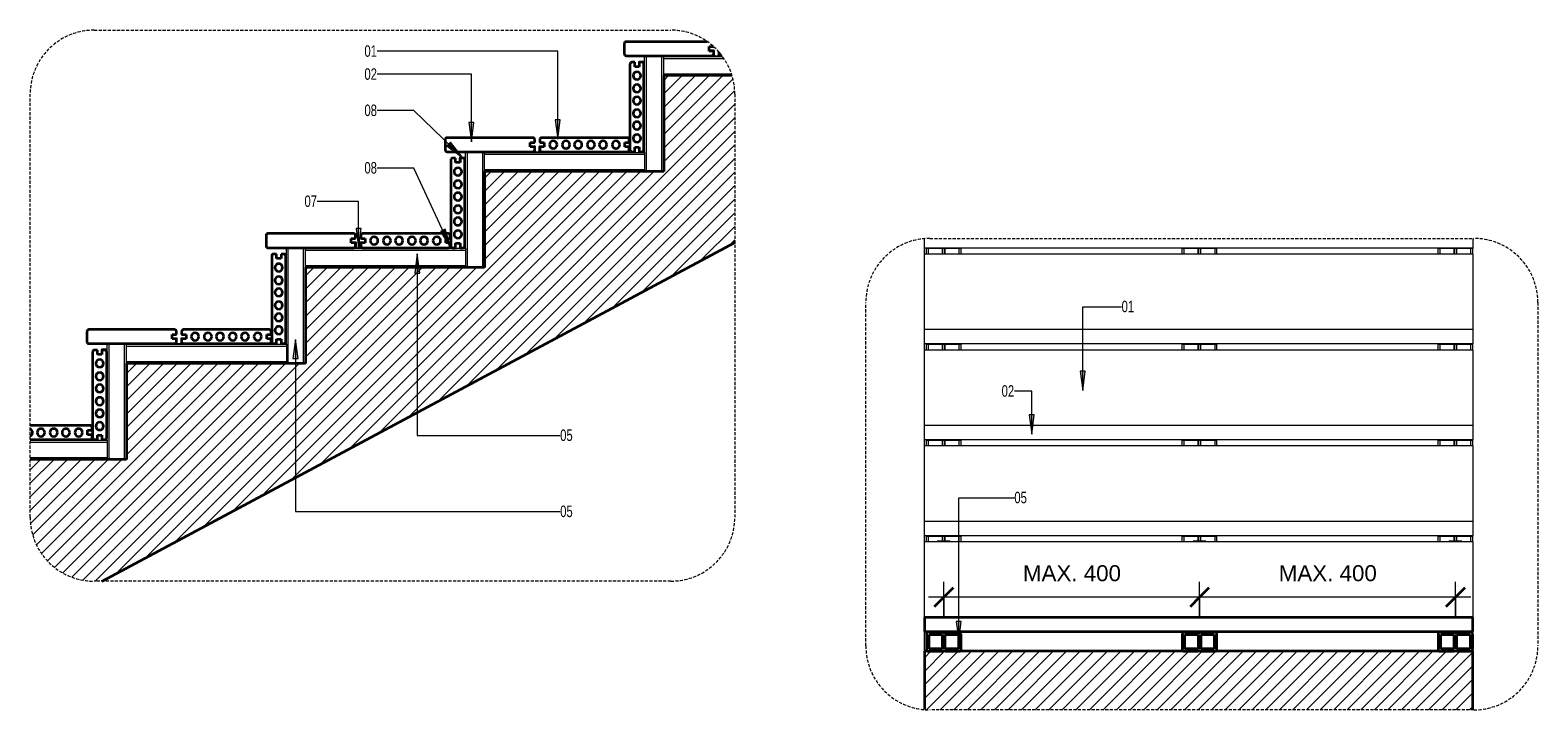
# Model space of a CAD drawing. Header units: millimetres. Extents: x -7420 to -3691, y 208 to 3413.
# Tile 1 of 2: x -7420 to -5063, y 208 to 1271. Entities that reach past the tile are written whole.
import ezdxf

# ---------------------------------------------------------------- set-up
doc = ezdxf.new("R2010")
doc.units = ezdxf.units.MM
doc.linetypes.add('Ukryty', pattern=[7.14375, 4.7625, -2.38125])
for name, color, linetype, lineweight in [('A-ANNO-DIMS', 211, 'Continuous', 9), ('A-ANNO-DIMS-10', 211, 'Continuous', 9), ('A-ANNO-IDEN', 131, 'Continuous', 9), ('A-DETL-HDLN', 90, 'Ukryty', 18), ('A-GENM', 13, 'Continuous', 18)]:
    doc.layers.add(name, color=color, linetype=linetype, lineweight=lineweight)
doc.styles.add('Arial', font='arial.ttf', dxfattribs={"width": 0.7, "height": 18})
doc.styles.add('Arial_1', font='arial.ttf', dxfattribs={"height": 25})
doc.dimstyles.new('Przekątna_-_2_5_mm_Arial', dxfattribs={"dimscale": 304.8, "dimtxt": 25.506485, "dimasz": 0.098425, "dimexe": 0.07874, "dimexo": 0.049213, "dimgap": 0.057415, "dimtad": 1, "dimdec": 0, "dimzin": 0, "dimdsep": 46, "dimtxsty": 'Arial_1', "dimblk1": 'OBLIQUE', "dimblk2": 'OBLIQUE', "dimsah": 1, "dimcen": 0.09, "dimdle": 0.07874, "dimazin": 0, "dimtfac": 1, "dimtdec": 4, "dimtix": 1, "dimtmove": 0, "dimatfit": 3, "dimfxl": 1, "dimtvp": 1, "dimtfill": 1, "dimtolj": 1, "dimtzin": 0, "dimarcsym": 2})

# ---------------------------------------------------------------- blocks, each defined once
blk = doc.blocks.new('Modele ogólne 1 - Modele ogólne 1-341080-Przekrój 1 _ odwołanie 1')
at = {"layer": 'A-GENM'}
h = blk.add_hatch(dxfattribs=at)
h.set_pattern_fill('FP_1', color=256, style=0, pattern_type=2)
h.set_pattern_definition([(45, (-4906.558, 0), (-10.6066, 10.6066), [])])
h.paths.add_polyline_path([(-7319.8, 409.6), (-7307, 409.6), (-6318.1, 939.3), (-6318.1, 1171.1), (-6319, 1184.3), (-6321.6, 1197), (-6322.6, 1200), (-6429.2, 1200), (-6429.2, 1050), (-6709.2, 1050), (-6709.2, 900), (-6989.2, 900), (-6989.2, 750), (-7269.2, 750), (-7269.2, 600), (-7419.8, 600), (-7419.8, 509.6), (-7418.9, 496.3), (-7416.4, 483.7), (-7411.9, 470.7), (-7406.4, 459.6), (-7399.1, 448.7), (-7390.5, 438.9), (-7380.7, 430.3), (-7369.8, 423), (-7358.1, 417.2), (-7345.7, 413), (-7333, 410.5)], flags=0)
at = {"layer": 'A-GENM', "lineweight": 35}
for p, q in [((-6322.6, 1200), (-6429.2, 1200)), ((-6429.2, 1200), (-6429.2, 1050)), ((-6429.2, 1050), (-6709.2, 1050)), ((-6709.2, 1050), (-6709.2, 900)), ((-7307, 409.6), (-6318.1, 939.3)), ((-6709.2, 900), (-6989.2, 900)), ((-6989.2, 900), (-6989.2, 750)), ((-6989.2, 750), (-7269.2, 750)), ((-7269.2, 750), (-7269.2, 600)), ((-7269.2, 600), (-7419.8, 600))]:
    blk.add_line(p, q, dxfattribs=at)
blk = doc.blocks.new('Legar systemowy LD5030 - Legar systemowy LD5030-343844-Przekrój 1 _ odwołanie 1')
at = {"layer": 'A-GENM'}
for p, q in [((-6429.2, 1227), (-6429.2, 1230)), ((-6429.2, 1230), (-6337.5, 1230)), ((-6429.2, 1203), (-6429.2, 1227)), ((-6429.2, 1227), (-6335.5, 1227)), ((-6429.2, 1200), (-6429.2, 1203)), ((-6429.2, 1203), (-6323.6, 1203))]:
    blk.add_line(p, q, dxfattribs=at)
blk = doc.blocks.new('Legar systemowy LD5030 - Legar systemowy LD5030-V1-Przekrój 1 _ odwołanie 1')
at = {"layer": 'A-GENM'}
for p, q in [((-6709.2, 1077), (-6709.2, 1080)), ((-6709.2, 1080), (-6459.2, 1080)), ((-6709.2, 1053), (-6709.2, 1077)), ((-6709.2, 1077), (-6459.2, 1077)), ((-6459.2, 1080), (-6459.2, 1077)), ((-6459.2, 1077), (-6459.2, 1053)), ((-6709.2, 1050), (-6709.2, 1053)), ((-6709.2, 1053), (-6459.2, 1053)), ((-6459.2, 1053), (-6459.2, 1050))]:
    blk.add_line(p, q, dxfattribs=at)
blk = doc.blocks.new('Legar systemowy LD5030_pion - Legar systemowy LD5030_pion-343889-Przekrój 1 _ odwołanie 1')
at = {"layer": 'A-GENM'}
for p, q in [((-6459.2, 1230), (-6456.2, 1230)), ((-6459.2, 1079.9), (-6459.2, 1230)), ((-6456.2, 1230), (-6432.2, 1230)), ((-6456.2, 1050), (-6456.2, 1230)), ((-6432.2, 1230), (-6429.2, 1230)), ((-6432.2, 1050), (-6432.2, 1230))]:
    blk.add_line(p, q, dxfattribs=at)
blk = doc.blocks.new('Legar systemowy LD5030 - Legar systemowy LD5030-V2-Przekrój 1 _ odwołanie 1')
at = {"layer": 'A-GENM'}
for p, q in [((-7419.8, 630), (-7299.2, 630)), ((-7419.8, 627), (-7299.2, 627)), ((-7299.2, 630), (-7299.2, 627)), ((-7299.2, 627), (-7299.2, 603)), ((-7419.8, 603), (-7299.2, 603)), ((-7299.2, 603), (-7299.2, 600))]:
    blk.add_line(p, q, dxfattribs=at)
blk = doc.blocks.new('Deska LD14022 - Deska LD14022-349272-Przekrój 1 _ odwołanie 1')
at = {"layer": 'A-GENM', "lineweight": 35}
for p, q in [((-6343, 1236.7), (-6343, 1234)), ((-6340, 1231), (-6338.2, 1231))]:
    blk.add_line(p, q, dxfattribs=at)
blk.add_arc((-6340, 1234), 3, 180, 270, dxfattribs=at)
blk = doc.blocks.new('Deska LD14022S - Deska LD14022S-349311-Przekrój 1 _ odwołanie 1')
at = {"layer": 'A-GENM', "lineweight": 35}
for p, q in [((-6491, 1250), (-6491, 1234)), ((-6361.1, 1253), (-6488, 1253)), ((-6488, 1231), (-6354, 1231)), ((-6358, 1245.5), (-6351.6, 1245.5)), ((-6358, 1238.5), (-6358, 1245.5)), ((-6351, 1238.5), (-6358, 1238.5)), ((-6351, 1234), (-6351, 1238.5))]:
    blk.add_line(p, q, dxfattribs=at)
for centre, start, end in [((-6488, 1250), 90, 180), ((-6488, 1234), 180, 270), ((-6354, 1234), 270, 0)]:
    blk.add_arc(centre, 3, start, end, dxfattribs=at)
blk = doc.blocks.new('Deska LD14022 - Deska LD14022-V3-Przekrój 1 _ odwołanie 1')
at = {"layer": 'A-GENM', "lineweight": 35}
for p, q in [((-6623, 1100), (-6623, 1095.5)), ((-6623, 1095.5), (-6616, 1095.5)), ((-6616, 1088.5), (-6623, 1088.5)), ((-6623, 1088.5), (-6623, 1084)), ((-6486, 1103), (-6620, 1103)), ((-6616, 1095.5), (-6616, 1088.5)), ((-6490, 1095.5), (-6483, 1095.5)), ((-6490, 1088.5), (-6490, 1095.5)), ((-6483, 1088.5), (-6490, 1088.5)), ((-6483, 1095.5), (-6483, 1100)), ((-6483, 1084), (-6483, 1088.5)), ((-6620, 1081), (-6486, 1081))]:
    blk.add_line(p, q, dxfattribs=at)
for centre, radius, start, end in [((-6620, 1100), 3, 90, 180), ((-6602, 1092), 6, 0, 180), ((-6602, 1092), 6, 180, 0), ((-6582, 1092), 6, 0, 180), ((-6582, 1092), 6, 180, 0), ((-6563, 1092), 6, 0, 180), ((-6563, 1092), 6, 180, 0), ((-6543, 1092), 6, 0, 180), ((-6543, 1092), 6, 180, 0), ((-6524, 1092), 6, 0, 180), ((-6524, 1092), 6, 180, 0), ((-6504, 1092), 6, 0, 180), ((-6504, 1092), 6, 180, 0), ((-6486, 1100), 3, 0, 90), ((-6620, 1084), 3, 180, 270), ((-6486, 1084), 3, 270, 0)]:
    blk.add_arc(centre, radius, start, end, dxfattribs=at)
blk = doc.blocks.new('Deska LD14022S - Deska LD14022S-V4-Przekrój 1 _ odwołanie 1')
at = {"layer": 'A-GENM', "lineweight": 35}
for p, q in [((-6771, 1100), (-6771, 1084)), ((-6634, 1103), (-6768, 1103)), ((-6638, 1095.5), (-6631, 1095.5)), ((-6638, 1088.5), (-6638, 1095.5)), ((-6631, 1088.5), (-6638, 1088.5)), ((-6631, 1095.5), (-6631, 1100)), ((-6631, 1084), (-6631, 1088.5)), ((-6768, 1081), (-6634, 1081))]:
    blk.add_line(p, q, dxfattribs=at)
for centre, start, end in [((-6768, 1100), 90, 180), ((-6634, 1100), 0, 90), ((-6768, 1084), 180, 270), ((-6634, 1084), 270, 0)]:
    blk.add_arc(centre, 3, start, end, dxfattribs=at)
blk = doc.blocks.new('Deska LD14022 - Deska LD14022 pion-349254-Przekrój 1 _ odwołanie 1')
at = {"layer": 'A-GENM', "lineweight": 35}
for p, q in [((-6482.1, 1218), (-6482.1, 1084)), ((-6474.6, 1221), (-6479.1, 1221)), ((-6474.6, 1214), (-6474.6, 1221)), ((-6467.6, 1214), (-6474.6, 1214)), ((-6463.1, 1221), (-6467.6, 1221)), ((-6467.6, 1221), (-6467.6, 1214)), ((-6460.1, 1084), (-6460.1, 1218)), ((-6474.6, 1081), (-6474.6, 1088)), ((-6474.6, 1088), (-6467.6, 1088)), ((-6467.6, 1088), (-6467.6, 1081)), ((-6479.1, 1081), (-6474.6, 1081)), ((-6467.6, 1081), (-6463.1, 1081))]:
    blk.add_line(p, q, dxfattribs=at)
for centre, radius, start, end in [((-6479.1, 1218), 3, 90, 180), ((-6471.1, 1200), 6, 90, 270), ((-6471.1, 1200), 6, 270, 90), ((-6463.1, 1218), 3, 0, 90), ((-6471.1, 1180), 6, 90, 270), ((-6471.1, 1180), 6, 270, 90), ((-6471.1, 1161), 6, 90, 270), ((-6471.1, 1161), 6, 270, 90), ((-6471.1, 1141), 6, 90, 270), ((-6471.1, 1141), 6, 270, 90), ((-6471.1, 1122), 6, 90, 270), ((-6471.1, 1102), 6, 90, 270), ((-6471.1, 1122), 6, 270, 90), ((-6471.1, 1102), 6, 270, 90), ((-6479.1, 1084), 3, 180, 270), ((-6463.1, 1084), 3, 270, 0)]:
    blk.add_arc(centre, radius, start, end, dxfattribs=at)
blk = doc.blocks.new('Deska LD14022 - Deska LD14022-V5-Przekrój 1 _ odwołanie 1')
at = {"layer": 'A-GENM', "lineweight": 35}
for p, q in [((-7326, 653), (-7419.8, 653)), ((-7330, 645.5), (-7323, 645.5)), ((-7330, 638.5), (-7330, 645.5)), ((-7323, 638.5), (-7330, 638.5)), ((-7323, 645.5), (-7323, 650)), ((-7323, 634), (-7323, 638.5)), ((-7419.8, 631), (-7326, 631))]:
    blk.add_line(p, q, dxfattribs=at)
for centre, radius, start, end in [((-7422, 642), 6, 0, 68.5342), ((-7422, 642), 6, 291.4658, 0), ((-7403, 642), 6, 0, 180), ((-7403, 642), 6, 180, 0), ((-7383, 642), 6, 0, 180), ((-7383, 642), 6, 180, 0), ((-7364, 642), 6, 0, 180), ((-7364, 642), 6, 180, 0), ((-7344, 642), 6, 0, 180), ((-7344, 642), 6, 180, 0), ((-7326, 650), 3, 0, 90), ((-7326, 634), 3, 270, 0)]:
    blk.add_arc(centre, radius, start, end, dxfattribs=at)
blk = doc.blocks.new('Klips montażowy - Klips montażowy-338564-Przekrój 1 _ odwołanie 1')
at = {"layer": 'A-GENM'}
for p, q in [((-6369, 1231), (-6369, 1230)), ((-6350.7, 1239.7), (-6357, 1239.7)), ((-6357, 1239.7), (-6357, 1238.7)), ((-6357, 1238.7), (-6350.7, 1238.7)), ((-6354, 1231), (-6340, 1231)), ((-6350.7, 1238.7), (-6350.7, 1232)), ((-6349.7, 1232), (-6349.7, 1238.7)), ((-6344.3, 1238.3), (-6344.3, 1232.1)), ((-6343.3, 1232.1), (-6343.3, 1237.1))]:
    blk.add_line(p, q, dxfattribs=at)
for centre, radius, start, end in [((-6350.7, 1238.6), 1.02, 1.0086, 91.3585), ((-6348.7, 1232), 2.02, 181.3297, 210.3103), ((-6348.7, 1232), 1.02, 181.3297, 267.0619), ((-6345.5, 1232.1), 1.15, 278.1774, 358.3046), ((-6345.5, 1232.1), 2.14, 328.0632, 358.3046)]:
    blk.add_arc(centre, radius, start, end, dxfattribs=at)
blk = doc.blocks.new('Klips startowy - Klips startowy-339410-Przekrój 1 _ odwołanie 1')
at = {"layer": 'A-GENM'}
for p, q in [((-6468.8, 1221), (-6468.8, 1216.1)), ((-6468.8, 1216.1), (-6467.8, 1216.1)), ((-6467.8, 1216.1), (-6467.8, 1221.1)), ((-6467.8, 1221.1), (-6461.2, 1221.1)), ((-6460.5, 1222.1), (-6467.6, 1222.1)), ((-6460.2, 1220.1), (-6460.2, 1218.2)), ((-6460.1, 1191.1), (-6459.2, 1191.1))]:
    blk.add_line(p, q, dxfattribs=at)
for centre, radius, start, end in [((-6467.6, 1220.9), 1.26, 92.773, 177.096), ((-6461.2, 1220.1), 1, 0.0103, 90.0103), ((-6460.5, 1220.9), 1.26, 0, 90.0103)]:
    blk.add_arc(centre, radius, start, end, dxfattribs=at)
blk = doc.blocks.new('Klips montażowy - Klips montażowy-V6-Przekrój 1 _ odwołanie 1')
at = {"layer": 'A-GENM'}
for p, q in [((-6630.7, 1089.7), (-6637, 1089.7)), ((-6637, 1089.7), (-6637, 1088.7)), ((-6637, 1088.7), (-6630.7, 1088.7)), ((-6630.7, 1088.7), (-6630.7, 1082)), ((-6629.7, 1082), (-6629.7, 1088.7)), ((-6624.3, 1088.7), (-6624.3, 1082.1)), ((-6617, 1089.7), (-6623.3, 1089.7)), ((-6623.3, 1082.1), (-6623.3, 1088.7)), ((-6623.3, 1088.7), (-6617, 1088.7)), ((-6617, 1088.7), (-6617, 1089.7)), ((-6649, 1081), (-6649, 1080)), ((-6633.9, 1081), (-6620, 1081)), ((-6605, 1080), (-6605, 1081))]:
    blk.add_line(p, q, dxfattribs=at)
for centre, radius, start, end in [((-6630.7, 1088.6), 1.02, 1.0086, 91.3585), ((-6623.3, 1088.7), 0.999, 89.9918, 180.1002), ((-6628.7, 1082), 2.02, 181.3297, 210.3103), ((-6628.7, 1082), 1.02, 181.3297, 267.0619), ((-6625.5, 1082.1), 1.15, 278.1774, 358.3046), ((-6625.5, 1082.1), 2.14, 328.0632, 358.3046)]:
    blk.add_arc(centre, radius, start, end, dxfattribs=at)
blk = doc.blocks.new('Klips startowy - Klips startowy-V7-Przekrój 1 _ odwołanie 1')
at = {"layer": 'A-GENM'}
for p, q in [((-6792.7, 931), (-6792.7, 930)), ((-6762.8, 939.6), (-6767.7, 939.6)), ((-6767.7, 939.6), (-6767.7, 938.6)), ((-6767.7, 938.6), (-6762.7, 938.6)), ((-6763.7, 931), (-6766, 931)), ((-6762.7, 938.6), (-6762.7, 932)), ((-6761.7, 931.3), (-6761.7, 932.8))]:
    blk.add_line(p, q, dxfattribs=at)
for centre, radius, start, end in [((-6763.7, 932), 1, 270.0103, 0.0103), ((-6762.9, 931.3), 1.26, 270, 0.0103), ((-6762.9, 938.4), 1.26, 51.8929, 87.096)]:
    blk.add_arc(centre, radius, start, end, dxfattribs=at)
blk = doc.blocks.new('Klips montażowy - Klips montażowy-V8-Przekrój 1 _ odwołanie 1')
at = {"layer": 'A-GENM'}
for p, q in [((-6929, 931), (-6929, 930)), ((-6910.7, 939.7), (-6917, 939.7)), ((-6917, 939.7), (-6917, 938.7)), ((-6917, 938.7), (-6910.7, 938.7)), ((-6914, 931), (-6900, 931)), ((-6910.7, 938.7), (-6910.7, 932)), ((-6909.7, 932), (-6909.7, 938.7)), ((-6904.3, 938.7), (-6904.3, 932.1)), ((-6897, 939.7), (-6903.3, 939.7)), ((-6903.3, 932.1), (-6903.3, 938.7)), ((-6903.3, 938.7), (-6897, 938.7)), ((-6897, 938.7), (-6897, 939.7)), ((-6885, 930), (-6885, 931))]:
    blk.add_line(p, q, dxfattribs=at)
for centre, radius, start, end in [((-6910.7, 938.6), 1.02, 1.0086, 91.3585), ((-6908.7, 932), 2.02, 181.3297, 210.3103), ((-6908.7, 932), 1.02, 181.3297, 267.0619), ((-6905.5, 932.1), 1.15, 278.1774, 358.3046), ((-6903.3, 938.7), 0.999, 89.9918, 180.1002), ((-6905.5, 932.1), 2.14, 328.0632, 358.3046)]:
    blk.add_arc(centre, radius, start, end, dxfattribs=at)
blk = doc.blocks.new('Klips montażowy - Klips montażowy-V9-Przekrój 1 _ odwołanie 1')
at = {"layer": 'A-GENM'}
for p, q in [((-7209, 781), (-7209, 780)), ((-7190.7, 789.7), (-7197, 789.7)), ((-7197, 789.7), (-7197, 788.7)), ((-7197, 788.7), (-7190.7, 788.7)), ((-7194, 781), (-7180.1, 781)), ((-7190.7, 788.7), (-7190.7, 782)), ((-7189.7, 782), (-7189.7, 788.7)), ((-7184.3, 788.7), (-7184.3, 782.1)), ((-7177, 789.7), (-7183.3, 789.7)), ((-7183.3, 782.1), (-7183.3, 788.7)), ((-7183.3, 788.7), (-7177, 788.7)), ((-7177, 788.7), (-7177, 789.7)), ((-7165, 780), (-7165, 781))]:
    blk.add_line(p, q, dxfattribs=at)
for centre, radius, start, end in [((-7190.7, 788.6), 1.02, 1.0086, 91.3585), ((-7188.7, 782), 2.02, 181.3297, 210.3103), ((-7188.7, 782), 1.02, 181.3297, 267.0619), ((-7185.5, 782.1), 1.15, 278.1774, 358.3046), ((-7183.3, 788.7), 0.999, 89.9918, 180.1002), ((-7185.5, 782.1), 2.14, 328.0632, 358.3046)]:
    blk.add_arc(centre, radius, start, end, dxfattribs=at)
blk = doc.blocks.new('Modele ogólne 1 - Modele ogólne 1-341080-DETAL 01')
at = {"layer": 'A-GENM'}
h = blk.add_hatch(dxfattribs=at)
h.set_pattern_fill('FP_2', color=256, style=0, pattern_type=2)
h.set_pattern_definition([(45, (3367.668, -376), (-10.6066, 10.6066), [])])
h.paths.add_polyline_path([(6890.5, 208.4), (6996.1, 208.4), (6996.1, 300), (6138.7, 300), (6138.7, 209), (6147.1, 208.4), (6744.1, 208.4)], flags=0)
for p, q in [((6138.7, 921), (6138.7, 931)), ((6996.1, 931), (6996.1, 930)), ((6138.7, 771), (6138.7, 781)), ((6138.7, 621), (6138.7, 631)), ((6138.7, 471), (6138.7, 481)), ((6138.7, 300), (6138.7, 331))]:
    blk.add_line(p, q, dxfattribs=at)
at = {"layer": 'A-GENM', "lineweight": 35}
for p, q in [((6138.7, 300), (6138.7, 209)), ((6996.1, 300), (6138.7, 300)), ((6996.1, 208.4), (6996.1, 300))]:
    blk.add_line(p, q, dxfattribs=at)
blk = doc.blocks.new('Legar systemowy LD5030_pion - Legar systemowy LD5030_pion-343889-DETAL 01')
at = {"layer": 'A-GENM'}
for p, q in [((6541.8, 930), (6544.8, 930)), ((6541.8, 921), (6541.8, 930)), ((6544.8, 930), (6566.7, 930)), ((6544.8, 921), (6544.8, 930)), ((6566.7, 930), (6567.4, 930)), ((6566.7, 921), (6566.7, 930)), ((6567.4, 930), (6570.5, 930)), ((6567.4, 921), (6567.4, 930)), ((6570.5, 930), (6571.1, 930)), ((6570.5, 921), (6570.5, 930)), ((6571.1, 930), (6593.1, 930)), ((6571.1, 921), (6571.1, 930)), ((6593.1, 930), (6596.1, 930)), ((6593.1, 921), (6593.1, 930)), ((6596.1, 921), (6596.1, 930)), ((6541.8, 780), (6541.8, 781)), ((6544.8, 780), (6544.8, 781)), ((6566.7, 780), (6566.7, 781)), ((6567.4, 780), (6567.4, 781)), ((6570.5, 780), (6570.5, 781)), ((6571.1, 780), (6571.1, 781)), ((6593.1, 780), (6593.1, 781)), ((6596.1, 780), (6596.1, 781))]:
    blk.add_line(p, q, dxfattribs=at)
blk = doc.blocks.new('Legar systemowy LD5030 - Legar systemowy LD5030-343844-DETAL 01')
at = {"layer": 'A-GENM', "lineweight": 35}
for p, q in [((6541.8, 327), (6541.8, 303)), ((6566.7, 330), (6544.8, 330)), ((6546.1, 326.1), (6566.5, 326.1)), ((6546.1, 303.9), (6546.1, 326.1)), ((6566.5, 326.1), (6566.5, 303.9)), ((6567.4, 328.8), (6566.7, 330)), ((6570.5, 328.8), (6567.4, 328.8)), ((6571.1, 330), (6570.5, 328.8)), ((6593.1, 330), (6571.1, 330)), ((6571.3, 303.9), (6571.3, 326.1)), ((6571.3, 326.1), (6591.8, 326.1)), ((6591.8, 326.1), (6591.8, 303.9)), ((6596.1, 303), (6596.1, 327)), ((6544.8, 300), (6566.7, 300)), ((6566.5, 303.9), (6546.1, 303.9)), ((6566.7, 300), (6567.4, 301.2)), ((6567.4, 301.2), (6570.5, 301.2)), ((6570.5, 301.2), (6571.1, 300)), ((6571.1, 300), (6593.1, 300)), ((6591.8, 303.9), (6571.3, 303.9))]:
    blk.add_line(p, q, dxfattribs=at)
for centre, radius, start, end in [((6544.8, 327), 3.04, 90.6427, 179.3573), ((6593, 327), 3.04, 0.6241, 89.3759), ((6544.8, 303), 3.03, 180.5382, 269.4618), ((6593, 303), 3.02, 270.3611, 359.6389)]:
    blk.add_arc(centre, radius, start, end, dxfattribs=at)
blk = doc.blocks.new('Legar systemowy LD5030_pion - Legar systemowy LD5030_pion-V10-DETAL 01')
at = {"layer": 'A-GENM'}
for p, q in [((6541.8, 480), (6544.8, 480)), ((6541.8, 471), (6541.8, 480)), ((6544.8, 480), (6566.7, 480)), ((6544.8, 471), (6544.8, 480)), ((6566.7, 480), (6567.4, 480)), ((6566.7, 472.1), (6566.7, 480)), ((6567.4, 480), (6570.5, 480)), ((6567.4, 472.1), (6567.4, 480)), ((6570.5, 480), (6571.1, 480)), ((6570.5, 472.1), (6570.5, 480)), ((6571.1, 480), (6593.1, 480)), ((6571.1, 472.1), (6571.1, 480)), ((6593.1, 480), (6596.1, 480)), ((6593.1, 471), (6593.1, 480)), ((6596.1, 471), (6596.1, 480)), ((6541.8, 327), (6541.8, 331)), ((6544.8, 330), (6544.8, 331)), ((6566.7, 330), (6566.7, 331)), ((6567.4, 328.8), (6567.4, 331)), ((6570.5, 328.8), (6570.5, 331)), ((6571.1, 330), (6571.1, 331)), ((6593.1, 330), (6593.1, 331)), ((6596.1, 327), (6596.1, 331)), ((6541.8, 300), (6541.8, 303)), ((6567.4, 300), (6567.4, 301.2)), ((6570.5, 300), (6570.5, 301.2)), ((6596.1, 300), (6596.1, 303))]:
    blk.add_line(p, q, dxfattribs=at)
blk = doc.blocks.new('Deska LD14022S - Deska LD14022S-349311-DETAL 01')
at = {"layer": 'A-GENM'}
for p, q in [((6138.7, 934), (6138.7, 944.9)), ((6996.1, 945.5), (6996.1, 934)), ((6138.7, 931), (6138.7, 934)), ((6138.7, 931), (6996.1, 931)), ((6996.1, 934), (6996.1, 931))]:
    blk.add_line(p, q, dxfattribs=at)
blk = doc.blocks.new('Deska LD14022S - Deska LD14022S-V11-DETAL 01')
at = {"layer": 'A-GENM'}
for p, q in [((6996.1, 803), (6138.7, 803)), ((6138.7, 800), (6138.7, 803)), ((6996.1, 803), (6996.1, 800)), ((6138.7, 784), (6138.7, 800)), ((6138.7, 781), (6138.7, 784)), ((6138.7, 781), (6996.1, 781)), ((6996.1, 800), (6996.1, 784)), ((6996.1, 784), (6996.1, 781))]:
    blk.add_line(p, q, dxfattribs=at)
blk = doc.blocks.new('Deska LD14022 - Deska LD14022 pion-349254-DETAL 01')
at = {"layer": 'A-GENM'}
for p, q in [((6996.1, 921), (6138.7, 921)), ((6138.7, 918), (6138.7, 921)), ((6996.1, 921), (6996.1, 918)), ((6138.7, 803), (6138.7, 918)), ((6996.1, 918), (6996.1, 803))]:
    blk.add_line(p, q, dxfattribs=at)
blk = doc.blocks.new('Deska LD14022S - Deska LD14022S-V12-DETAL 01')
at = {"layer": 'A-GENM', "lineweight": 35}
for p, q in [((6996.1, 353), (6138.7, 353)), ((6138.7, 353), (6138.7, 331)), ((6138.7, 331), (6996.1, 331)), ((6996.1, 331), (6996.1, 353))]:
    blk.add_line(p, q, dxfattribs=at)
blk = doc.blocks.new('Klips startowy - Klips startowy-339410-DETAL 01')
at = {"layer": 'A-GENM'}
for p, q in [((6958.8, 471), (6958.8, 472.1)), ((6978.8, 472.1), (6958.8, 472.1)), ((6978.8, 472.1), (6978.8, 471))]:
    blk.add_line(p, q, dxfattribs=at)
blk = doc.blocks.new('Klips startowy - Klips startowy-V13-DETAL 01')
at = {"layer": 'A-GENM'}
for p, q in [((6558.8, 471), (6558.8, 472.1)), ((6578.8, 472.1), (6558.8, 472.1)), ((6578.8, 472.1), (6578.8, 471))]:
    blk.add_line(p, q, dxfattribs=at)
blk = doc.blocks.new('DIMBLOCK1-DETAL 01')
at = {"layer": 'A-ANNO-DIMS-10'}
for p, q in [((-5591.3, 354.7), (-5591.3, 408.7)), ((-5191.3, 354.7), (-5191.3, 408.7)), ((-5167.3, 384.7), (-5591.3, 384.7)), ((-5591.3, 384.7), (-5591.3, 354.7)), ((-5191.3, 384.7), (-5191.3, 354.7))]:
    blk.add_line(p, q, dxfattribs=at)
at = {"layer": 'A-ANNO-DIMS-10', "lineweight": 35}
for p, q in [((-5591.3, 384.7), (-5606.3, 369.7)), ((-5591.3, 384.7), (-5576.3, 399.7)), ((-5191.3, 384.7), (-5206.3, 369.7)), ((-5191.3, 384.7), (-5176.3, 399.7))]:
    blk.add_line(p, q, dxfattribs=at)
at = {"layer": 'A-ANNO-DIMS-10', "color": 0, "insert": (-5467.6, 434.6), "char_height": 25, "width": 183.176, "attachment_point": 1, "line_spacing_factor": 0.941778, "style": 'Arial_1', "bg_fill": 3, "box_fill_scale": 1.25, "bg_fill_color": 256, "bg_fill_true_color": 13158600, "bg_fill_transparency": 0}
blk.add_mtext('MAX. 400', dxfattribs=at)
blk = doc.blocks.new('_Oblique')
at = {"color": 0, "linetype": 'ByBlock', "lineweight": -2}
blk.add_line((-0.5, -0.5), (0.5, 0.5), dxfattribs=at)
blk = doc.blocks.new('DIMBLOCK2-DETAL 01')
at = {"layer": 'A-ANNO-DIMS-10'}
for p, q in [((-5991.3, 354.7), (-5991.3, 408.7)), ((-5591.3, 354.7), (-5591.3, 408.7)), ((-5591.3, 384.7), (-6015.3, 384.7)), ((-5991.3, 384.7), (-5991.3, 354.7)), ((-5591.3, 384.7), (-5591.3, 354.7))]:
    blk.add_line(p, q, dxfattribs=at)
at = {"layer": 'A-ANNO-DIMS-10', "lineweight": 35}
for p, q in [((-5991.3, 384.7), (-6006.3, 369.7)), ((-5991.3, 384.7), (-5976.3, 399.7)), ((-5591.3, 384.7), (-5606.3, 369.7)), ((-5591.3, 384.7), (-5576.3, 399.7))]:
    blk.add_line(p, q, dxfattribs=at)
at = {"layer": 'A-ANNO-DIMS-10', "color": 0, "insert": (-5867.6, 434.6), "char_height": 25, "width": 183.176, "attachment_point": 1, "line_spacing_factor": 0.941778, "style": 'Arial_1', "bg_fill": 3, "box_fill_scale": 1.25, "bg_fill_color": 256, "bg_fill_true_color": 13158600, "bg_fill_transparency": 0}
blk.add_mtext('MAX. 400', dxfattribs=at)

msp = doc.modelspace()

# ---------------------------------------------------------------- hatches: boundary and pattern name
at = {"layer": 'A-ANNO-IDEN'}
for points in [[(-6729.9, 1096.7), (-6725.9, 1126.7), (-6733.8, 1126.7)], [(-6594.8, 1100.8), (-6590.9, 1130.8), (-6598.8, 1130.8)], [(-6743.8, 1072.1), (-6762.7, 1095.8), (-6768.1, 1090.1)], [(-6906.3, 931.2), (-6902.3, 961.2), (-6910.2, 961.2)], [(-6761.9, 930.8), (-6770.9, 959.7), (-6778.1, 956.4)], [(-6814.6, 921.2), (-6818.6, 891.2), (-6810.7, 891.2)], [(-7004.9, 787.7), (-7008.9, 757.7), (-7001, 757.7)], [(-5774.1, 707.7), (-5770.2, 737.7), (-5778.1, 737.7)], [(-5853.8, 639.5), (-5849.8, 669.5), (-5857.7, 669.5)]]:
    msp.add_hatch(color=256, dxfattribs=at).paths.add_polyline_path(points, flags=0)

# ---------------------------------------------------------------- linework, layer by layer
for p, q in [((-6594.8, 1238), (-6877.4, 1238)), ((-6594.8, 1100.8), (-6594.8, 1238)), ((-6729.9, 1202.1), (-6877.4, 1202.1)), ((-6729.9, 1096.7), (-6729.9, 1202.1)), ((-6819.7, 1145.4), (-6877.4, 1145.4)), ((-6743.8, 1072.1), (-6819.7, 1145.4)), ((-6725.9, 1126.7), (-6733.8, 1126.7)), ((-6733.8, 1126.7), (-6729.9, 1096.7)), ((-6729.9, 1096.7), (-6725.9, 1126.7)), ((-6590.9, 1130.8), (-6598.8, 1130.8)), ((-6598.8, 1130.8), (-6594.8, 1100.8)), ((-6594.8, 1100.8), (-6590.9, 1130.8)), ((-6762.7, 1095.8), (-6768.1, 1090.1)), ((-6768.1, 1090.1), (-6743.8, 1072.1)), ((-6743.8, 1072.1), (-6762.7, 1095.8)), ((-6819.7, 1055.5), (-6877.4, 1055.5)), ((-6761.9, 930.8), (-6819.7, 1055.5)), ((-6906.3, 1003.3), (-6971, 1003.3)), ((-6906.3, 931.2), (-6906.3, 1003.3)), ((-6902.3, 961.2), (-6910.2, 961.2)), ((-6910.2, 961.2), (-6906.3, 931.2)), ((-6906.3, 931.2), (-6902.3, 961.2)), ((-6770.9, 959.7), (-6778.1, 956.4)), ((-6778.1, 956.4), (-6761.9, 930.8)), ((-6761.9, 930.8), (-6770.9, 959.7)), ((-6814.6, 921.2), (-6818.6, 891.2)), ((-6810.7, 891.2), (-6814.6, 921.2)), ((-6814.6, 921.2), (-6814.6, 637.4)), ((-6818.6, 891.2), (-6810.7, 891.2)), ((-5774.1, 838.7), (-5713.3, 838.7)), ((-5774.1, 707.7), (-5774.1, 838.7)), ((-7004.9, 787.7), (-7008.9, 757.7)), ((-7001, 757.7), (-7004.9, 787.7)), ((-7004.9, 787.7), (-7004.9, 518.3)), ((-7008.9, 757.7), (-7001, 757.7)), ((-5770.2, 737.7), (-5778.1, 737.7)), ((-5778.1, 737.7), (-5774.1, 707.7)), ((-5774.1, 707.7), (-5770.2, 737.7)), ((-5853.8, 706.6), (-5881, 706.6)), ((-5853.8, 639.5), (-5853.8, 706.6)), ((-5849.8, 669.5), (-5857.7, 669.5)), ((-5857.7, 669.5), (-5853.8, 639.5)), ((-5853.8, 639.5), (-5849.8, 669.5)), ((-6814.6, 637.4), (-6591.1, 637.4)), ((-5968, 540), (-5881, 540)), ((-7004.9, 518.3), (-6591.1, 518.3))]:
    msp.add_line(p, q, dxfattribs=at)
at = {"layer": 'A-DETL-HDLN'}
for p, q in [((-7319.8, 1271.1), (-6418.1, 1271.1)), ((-7419.8, 509.6), (-7419.8, 1171.1)), ((-6318.1, 1171.1), (-6318.1, 509.6)), ((-6013.2, 945.5), (-5162.5, 945.5)), ((-6113.2, 308.4), (-6113.2, 845.5)), ((-5062.5, 845.5), (-5062.5, 308.4)), ((-6418.1, 409.6), (-7319.8, 409.6)), ((-5162.5, 208.4), (-6013.2, 208.4))]:
    msp.add_line(p, q, dxfattribs=at)
for centre, start, end in [((-7319.8, 1171.1), 90, 180), ((-6418.1, 1171.1), 0, 90), ((-6013.2, 845.5), 90, 180), ((-5162.5, 845.5), 0, 90), ((-7319.8, 509.6), 180, 270), ((-6418.1, 509.6), 270, 0), ((-6013.2, 308.4), 180, 270), ((-5162.5, 308.4), 270, 0)]:
    msp.add_arc(centre, 100, start, end, dxfattribs=at)

# ---------------------------------------------------------------- block references
at = {"layer": 'A-GENM'}
for name, p in [('Deska LD14022S - Deska LD14022S-349311-Przekrój 1 _ odwołanie 1', (0, 0)), ('Legar systemowy LD5030_pion - Legar systemowy LD5030_pion-343889-Przekrój 1 _ odwołanie 1', (0, 0)), ('Legar systemowy LD5030 - Legar systemowy LD5030-343844-Przekrój 1 _ odwołanie 1', (0, 0)), ('Klips montażowy - Klips montażowy-338564-Przekrój 1 _ odwołanie 1', (0, 0)), ('Deska LD14022 - Deska LD14022-349272-Przekrój 1 _ odwołanie 1', (0, 0)), ('Deska LD14022 - Deska LD14022 pion-349254-Przekrój 1 _ odwołanie 1', (0, 0)), ('Klips startowy - Klips startowy-339410-Przekrój 1 _ odwołanie 1', (0, 0)), ('Modele ogólne 1 - Modele ogólne 1-341080-Przekrój 1 _ odwołanie 1', (0, 0)), ('Deska LD14022S - Deska LD14022S-V4-Przekrój 1 _ odwołanie 1', (0, 0)), ('Klips montażowy - Klips montażowy-V6-Przekrój 1 _ odwołanie 1', (0, 0)), ('Deska LD14022 - Deska LD14022-V3-Przekrój 1 _ odwołanie 1', (0, 0)), ('Deska LD14022 - Deska LD14022 pion-349254-Przekrój 1 _ odwołanie 1', (-280, -150)), ('Klips startowy - Klips startowy-339410-Przekrój 1 _ odwołanie 1', (-280, -150)), ('Legar systemowy LD5030_pion - Legar systemowy LD5030_pion-343889-Przekrój 1 _ odwołanie 1', (-280, -150)), ('Legar systemowy LD5030 - Legar systemowy LD5030-V1-Przekrój 1 _ odwołanie 1', (0, 0)), ('Deska LD14022S - Deska LD14022S-V4-Przekrój 1 _ odwołanie 1', (-280, -150)), ('Deska LD14022 - Deska LD14022-V3-Przekrój 1 _ odwołanie 1', (-280, -150)), ('Deska LD14022S - Deska LD14022S-349311-DETAL 01', (-12160.3, 0)), ('Deska LD14022 - Deska LD14022 pion-349254-Przekrój 1 _ odwołanie 1', (-560, -300)), ('Legar systemowy LD5030_pion - Legar systemowy LD5030_pion-343889-Przekrój 1 _ odwołanie 1', (-560, -300)), ('Legar systemowy LD5030 - Legar systemowy LD5030-V1-Przekrój 1 _ odwołanie 1', (-280, -150)), ('Klips montażowy - Klips montażowy-V8-Przekrój 1 _ odwołanie 1', (0, 0)), ('Klips startowy - Klips startowy-V7-Przekrój 1 _ odwołanie 1', (0, 0)), ('Modele ogólne 1 - Modele ogólne 1-341080-DETAL 01', (-12160.3, 0)), ('Deska LD14022 - Deska LD14022 pion-349254-DETAL 01', (-12160.3, 0)), ('Legar systemowy LD5030_pion - Legar systemowy LD5030_pion-343889-DETAL 01', (-12560.3, 0)), ('Legar systemowy LD5030_pion - Legar systemowy LD5030_pion-343889-DETAL 01', (-12160.3, 0)), ('Legar systemowy LD5030_pion - Legar systemowy LD5030_pion-343889-DETAL 01', (-11760.3, 0)), ('Deska LD14022S - Deska LD14022S-V4-Przekrój 1 _ odwołanie 1', (-560, -300)), ('Deska LD14022 - Deska LD14022-V3-Przekrój 1 _ odwołanie 1', (-560, -300)), ('Deska LD14022S - Deska LD14022S-V11-DETAL 01', (-12160.3, 0)), ('Legar systemowy LD5030_pion - Legar systemowy LD5030_pion-343889-Przekrój 1 _ odwołanie 1', (-840, -450)), ('Legar systemowy LD5030 - Legar systemowy LD5030-V1-Przekrój 1 _ odwołanie 1', (-560, -300)), ('Klips montażowy - Klips montażowy-V9-Przekrój 1 _ odwołanie 1', (0, 0)), ('Legar systemowy LD5030_pion - Legar systemowy LD5030_pion-343889-DETAL 01', (-12560.3, -150)), ('Legar systemowy LD5030_pion - Legar systemowy LD5030_pion-343889-DETAL 01', (-12160.3, -150)), ('Legar systemowy LD5030_pion - Legar systemowy LD5030_pion-343889-DETAL 01', (-11760.3, -150)), ('Deska LD14022 - Deska LD14022 pion-349254-Przekrój 1 _ odwołanie 1', (-840, -450)), ('Klips startowy - Klips startowy-339410-Przekrój 1 _ odwołanie 1', (-840, -450)), ('Deska LD14022 - Deska LD14022 pion-349254-DETAL 01', (-12160.3, -150)), ('Deska LD14022 - Deska LD14022-V5-Przekrój 1 _ odwołanie 1', (0, 0)), ('Deska LD14022S - Deska LD14022S-V11-DETAL 01', (-12160.3, -150)), ('Legar systemowy LD5030 - Legar systemowy LD5030-V2-Przekrój 1 _ odwołanie 1', (0, 0)), ('Deska LD14022 - Deska LD14022 pion-349254-DETAL 01', (-12160.3, -300)), ('Legar systemowy LD5030_pion - Legar systemowy LD5030_pion-343889-DETAL 01', (-12560.3, -300)), ('Legar systemowy LD5030_pion - Legar systemowy LD5030_pion-343889-DETAL 01', (-12160.3, -300)), ('Legar systemowy LD5030_pion - Legar systemowy LD5030_pion-343889-DETAL 01', (-11760.3, -300)), ('Deska LD14022S - Deska LD14022S-V11-DETAL 01', (-12160.3, -300)), ('Legar systemowy LD5030_pion - Legar systemowy LD5030_pion-V10-DETAL 01', (-12560.3, 0)), ('Klips startowy - Klips startowy-V13-DETAL 01', (-12560.3, 0)), ('Legar systemowy LD5030_pion - Legar systemowy LD5030_pion-V10-DETAL 01', (-12160.3, 0)), ('Klips startowy - Klips startowy-V13-DETAL 01', (-12160.3, 0)), ('Legar systemowy LD5030_pion - Legar systemowy LD5030_pion-V10-DETAL 01', (-11760.3, 0)), ('Klips startowy - Klips startowy-339410-DETAL 01', (-12160.3, 0)), ('Deska LD14022 - Deska LD14022 pion-349254-DETAL 01', (-12160.3, -450)), ('Deska LD14022S - Deska LD14022S-V12-DETAL 01', (-12160.3, 0)), ('Legar systemowy LD5030 - Legar systemowy LD5030-343844-DETAL 01', (-12560.3, 0)), ('Legar systemowy LD5030 - Legar systemowy LD5030-343844-DETAL 01', (-12160.3, 0)), ('Legar systemowy LD5030 - Legar systemowy LD5030-343844-DETAL 01', (-11760.3, 0))]:
    msp.add_blockref(name, p, dxfattribs=at)

# ---------------------------------------------------------------- texts
at = {"layer": 'A-ANNO-IDEN', "char_height": 18, "width": 23.57, "attachment_point": 1, "style": 'Arial'}
for s, insert in [('01', (-6897.2, 1247.4)), ('02', (-6897.2, 1211.5)), ('08', (-6897.2, 1154.8)), ('08', (-6897.2, 1064.9)), ('07', (-6990.9, 1012.7)), ('01', (-5713.3, 848.1)), ('02', (-5900.9, 716)), ('05', (-6591.1, 646.8)), ('05', (-5881, 549.4)), ('05', (-6591.1, 527.8))]:
    msp.add_mtext(s, dxfattribs=dict(at, insert=insert))

# ---------------------------------------------------------------- next in the draw order: dimensions: what is measured, and where the dimension line sits
at = {"layer": 'A-ANNO-DIMS'}
dim = msp.add_linear_dim(base=(-5591.3, 384.7), p1=(-5191.3, 339.7), p2=(-5591.3, 339.7), dimstyle='Przekątna_-_2_5_mm_Arial', override={"dimpost": 'MAX.<>', "dimfxl": 400}, dxfattribs=at)
dim.commit()
dim.dimension.update_dxf_attribs({"geometry": 'DIMBLOCK1-DETAL 01', "text_midpoint": (-5391.3, 414.9)})

# ---------------------------------------------------------------- next in the draw order: dimensions: what is measured, and where the dimension line sits
dim = msp.add_linear_dim(base=(-5991.3, 384.7), p1=(-5591.3, 339.7), p2=(-5991.3, 339.7), dimstyle='Przekątna_-_2_5_mm_Arial', override={"dimpost": 'MAX.<>', "dimfxl": 400}, dxfattribs=at)
dim.commit()
dim.dimension.update_dxf_attribs({"geometry": 'DIMBLOCK2-DETAL 01', "text_midpoint": (-5791.3, 414.9)})

# ---------------------------------------------------------------- next in the draw order: hatches: boundary and pattern name
at = {"layer": 'A-ANNO-IDEN'}
msp.add_hatch(color=256, dxfattribs=at).paths.add_polyline_path([(-5968, 316.7), (-5964.1, 346.7), (-5972, 346.7)], flags=0)

# ---------------------------------------------------------------- next in the draw order: linework, layer by layer
for p, q in [((-5968, 316.7), (-5968, 540)), ((-5964.1, 346.7), (-5972, 346.7)), ((-5972, 346.7), (-5968, 316.7)), ((-5968, 316.7), (-5964.1, 346.7))]:
    msp.add_line(p, q, dxfattribs=at)

doc.saveas('drawing.dxf')
